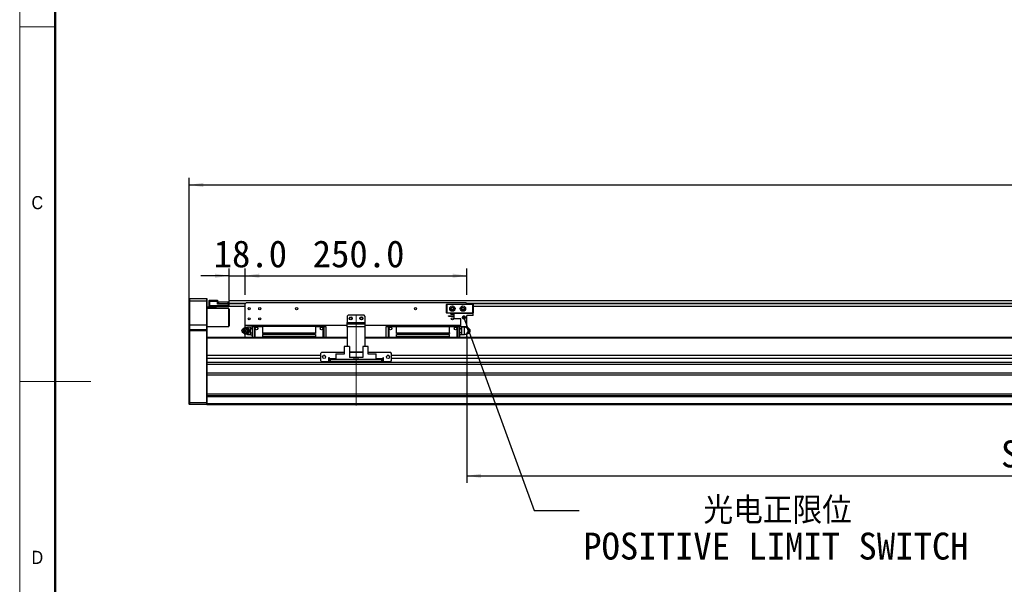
# Model space of a CAD drawing. Header units: millimetres. Extents: x 40 to 3320, y 40 to 2336.
# Tile 2 of 11: x 40 to 1150, y 959 to 1596. Entities that reach past the tile are written whole.
import ezdxf

# ---------------------------------------------------------------- set-up
doc = ezdxf.new("R2010")
doc.units = ezdxf.units.MM
doc.header["$LTSCALE"] = 8
doc.linetypes.add('CENTERX2', pattern=[20.32, 12.7, -2.54, 2.54, -2.54])
doc.layers.add('DIMNS', color=7, linetype='Continuous')
doc.styles.add('SLDTEXTSTYLE0', font='Gothic.ttf', dxfattribs={"width": 0.913})
doc.styles.add('SLDTEXTSTYLE7', font='txt')
doc.styles.add('SLDTEXTSTYLE8', font='txt', dxfattribs={"bigfont": 'bigfont'})
doc.dimstyles.new('SLDDIMSTYLE0', dxfattribs={"dimtxt": 30.4, "dimasz": 16, "dimexe": 0, "dimexo": 0.0625, "dimgap": 7.6, "dimtad": 2, "dimdec": 1, "dimrnd": 1e-09, "dimzin": 4, "dimdsep": 46, "dimtxsty": 'SLDTEXTSTYLE7', "dimsah": 1, "dimcen": 0.09, "dimadec": 0, "dimazin": 1, "dimtfac": 1, "dimtdec": 1, "dimtmove": 0, "dimatfit": 0, "dimfxl": 0, "dimfrac": 2, "dimtolj": 1, "dimtzin": 12, "dimarcsym": 0})
doc.dimstyles.new('SLDDIMSTYLE1', dxfattribs={"dimtxt": 30.4, "dimasz": 16, "dimexe": 0, "dimexo": 0.0625, "dimgap": 7.6, "dimtad": 2, "dimdec": 1, "dimrnd": 1e-09, "dimzin": 4, "dimdsep": 46, "dimtxsty": 'SLDTEXTSTYLE7', "dimsah": 1, "dimcen": 0.09, "dimadec": 0, "dimazin": 1, "dimtfac": 1, "dimtdec": 1, "dimtofl": 0, "dimtmove": 0, "dimatfit": 3, "dimfxl": 0, "dimfrac": 2, "dimtolj": 1, "dimtzin": 12, "dimarcsym": 0})
doc.dimstyles.new('SLDDIMSTYLE4', dxfattribs={"dimtxt": 0.18, "dimasz": 4.8, "dimexe": 0, "dimexo": 0.0625, "dimgap": 0, "dimtad": 0, "dimtih": 1, "dimtoh": 1, "dimdec": 0, "dimrnd": 1e-09, "dimzin": 0, "dimdsep": 46, "dimtxsty": 'Standard', "dimblk1": 'DOT', "dimblk2": 'DOT', "dimsah": 1, "dimcen": 0.09, "dimadec": 0, "dimazin": 0, "dimtfac": 4.8, "dimtdec": 0, "dimtofl": 0, "dimtmove": 0, "dimatfit": 3, "dimldrblk": 'DOT', "dimfxl": 0, "dimfrac": 2, "dimtolj": 1, "dimtzin": 0, "dimarcsym": 0})

# ---------------------------------------------------------------- blocks, each defined once
blk = doc.blocks.new('_D_8')
at = {"layer": 'DIMNS'}
for p, q in [((231, 1255.4), (231, 1417.7)), ((231, 1409.7), (2347, 1409.7)), ((2347, 1255.4), (2347, 1417.7))]:
    blk.add_line(p, q, dxfattribs=at)
for points in [[(231, 1409.7), (247, 1407.3), (247, 1412.1)], [(2347, 1409.7), (2331, 1412.1), (2331, 1407.3)]]:
    blk.add_solid(points, dxfattribs=at)
at = {"layer": 'DIMNS', "insert": (1210.1, 1449.6), "char_height": 30.4, "attachment_point": 1, "style": 'SLDTEXTSTYLE7'}
blk.add_mtext('2116.0', dxfattribs=at)
blk = doc.blocks.new('_D_10')
at = {"layer": 'DIMNS'}
for p, q in [((294, 1285.9), (294, 1315.3)), ((544, 1285.9), (544, 1315.3)), ((294, 1307.3), (544, 1307.3))]:
    blk.add_line(p, q, dxfattribs=at)
for points in [[(294, 1307.3), (310, 1304.9), (310, 1309.7)], [(544, 1307.3), (528, 1309.7), (528, 1304.9)]]:
    blk.add_solid(points, dxfattribs=at)
at = {"layer": 'DIMNS', "insert": (370.2, 1347.2), "char_height": 30.4, "attachment_point": 1, "style": 'SLDTEXTSTYLE7'}
blk.add_mtext('250.0', dxfattribs=at)
blk = doc.blocks.new('_D_11')
at = {"layer": 'DIMNS'}
for p, q in [((276, 1279.9), (276, 1315.3)), ((294, 1285.9), (294, 1315.3)), ((276, 1307.3), (244, 1307.3)), ((276, 1307.3), (294, 1307.3)), ((294, 1307.3), (333.5, 1307.3))]:
    blk.add_line(p, q, dxfattribs=at)
for points in [[(276, 1307.3), (260, 1309.7), (260, 1304.9)], [(294, 1307.3), (310, 1304.9), (310, 1309.7)]]:
    blk.add_solid(points, dxfattribs=at)
at = {"layer": 'DIMNS', "insert": (258.6, 1347.2), "char_height": 30.4, "attachment_point": 1, "style": 'SLDTEXTSTYLE7'}
blk.add_mtext('18.0', dxfattribs=at)
blk = doc.blocks.new('_D_12')
at = {"layer": 'DIMNS'}
for p, q in [((544, 1239.6), (544, 1073.7)), ((2004, 1236.1), (2004, 1073.7)), ((544, 1081.7), (2004, 1081.7))]:
    blk.add_line(p, q, dxfattribs=at)
for points in [[(544, 1081.7), (560, 1079.3), (560, 1084.1)], [(2004, 1081.7), (1988, 1084.1), (1988, 1079.3)]]:
    blk.add_solid(points, dxfattribs=at)
at = {"layer": 'DIMNS', "char_height": 30.4, "attachment_point": 1, "style": 'SLDTEXTSTYLE7'}
for s, insert in [('Stroke T=', (1145.8, 1121.6)), ('1460.0', (1321.4, 1121.6))]:
    blk.add_mtext(s, dxfattribs=dict(at, insert=insert))
blk = doc.blocks.new('SW_NOTE_5')
at = {"layer": 'DIMNS', "color": 0, "char_height": 30.4, "attachment_point": 1}
for s, insert, style in [('     光电正限位', (4.5, 15.4), 'SLDTEXTSTYLE8'), ('POSITIVE LIMIT SWITCH', (4.5, -24.8), 'SLDTEXTSTYLE7')]:
    blk.add_mtext(s, dxfattribs=dict(at, insert=insert, style=style))
blk = doc.blocks.new('_DOT')
at = {"color": 0, "linetype": 'ByBlock', "lineweight": -2}
blk.add_line((-0.5, 0), (-1, 0), dxfattribs=at)
at = {"color": 0, "linetype": 'ByBlock', "const_width": 0.5}
blk.add_lwpolyline([(-0.25, 0, 1), (0.25, 0, 1)], format="xyb", close=True, dxfattribs=at)

msp = doc.modelspace()

# ---------------------------------------------------------------- linework, layer by layer
at = {"color": 7, "linetype": 'Continuous', "lineweight": 18}
for p, q in [((40, 2336), (40, 40)), ((80, 2296), (80, 80)), ((40, 1588), (80, 1588)), ((40, 1188), (120, 1188))]:
    msp.add_line(p, q, dxfattribs=at)
at = {"color": 7, "linetype": 'Continuous', "lineweight": 50}
msp.add_line((80, 2296), (80, 80), dxfattribs=at)
at = {"color": 7, "linetype": 'Continuous', "lineweight": 25}
for p, q in [((231.3449971, 1281.7442093), (231.0449473, 1281.4442117)), ((231.0449473, 1278.7442107), (231.0449473, 1281.4442117)), ((231.3449971, 1278.7442107), (231.0449473, 1278.7442107)), ((231.0449473, 1251.7442119), (231.0449473, 1278.7442107)), ((231.3449971, 1281.7442093), (231.3449971, 1278.7442107)), ((231.3449971, 1281.7442093), (250.7449977, 1281.7442093)), ((231.3449971, 1278.7442107), (231.3449971, 1251.7442119)), ((250.7449977, 1278.7442107), (231.3449971, 1278.7442107)), ((250.7449977, 1278.7442107), (250.7449977, 1281.7442093)), ((250.7449977, 1281.7442093), (251.0449879, 1281.4442117)), ((250.7449977, 1251.7442119), (250.7449977, 1278.7442107)), ((250.7449977, 1278.7442107), (251.0449879, 1278.7442107)), ((251.0449879, 1281.4442117), (251.0449879, 1278.7442107)), ((251.0449879, 1278.7442107), (251.0449879, 1251.7442119)), ((253.5449855, 1279.4442151), (253.8449757, 1279.7442127)), ((253.5449855, 1278.2442097), (253.5449855, 1279.4442151)), ((253.5449855, 1278.2442097), (253.8449757, 1278.2442097)), ((253.5449855, 1273.7442155), (253.5449855, 1278.2442097)), ((253.8449757, 1279.7442127), (253.8449757, 1278.2442097)), ((253.8449757, 1279.7442127), (263.0449526, 1279.7442127)), ((263.0449526, 1278.2442097), (253.8449757, 1278.2442097)), ((253.8449757, 1278.2442097), (253.8449757, 1273.7442155)), ((263.0449526, 1279.7442127), (263.0449526, 1278.2442097)), ((263.0449526, 1275.4442144), (263.0449526, 1278.2442097)), ((263.544976, 1275.9442155), (263.544976, 1277.9442121)), ((263.544976, 1277.9442121), (264.0449993, 1277.9442121)), ((264.0449993, 1277.9442121), (264.0449993, 1275.9442155)), ((264.0449993, 1277.9442121), (275.0449769, 1277.9442121)), ((275.0449769, 1275.9442155), (275.0449769, 1277.9442121)), ((275.0449769, 1277.9442121), (275.5450003, 1277.9442121)), ((2301.5450232, 1279.0942092), (275.5450003, 1279.0942092)), ((275.5450003, 1279.0942092), (275.5450003, 1277.9442121)), ((275.5450003, 1277.9442121), (275.5450003, 1277.7525235)), ((275.5450003, 1277.7525235), (275.5450003, 1276.0942105)), ((275.5450003, 1276.0942105), (275.5450003, 1275.5942095)), ((295.0449876, 1276.7442141), (294.0449707, 1275.7442121)), ((543.0449687, 1276.7442141), (295.0449876, 1276.7442141)), ((544.0449707, 1275.7442121), (543.0449687, 1276.7442141)), ((251.0449879, 1272.2442124), (253.8449757, 1272.2442124)), ((261.0449783, 1271.2442104), (251.0449879, 1271.2442104)), ((275.5450003, 1270.2442158), (251.0449879, 1270.2442158)), ((253.5449855, 1272.5442101), (253.5449855, 1273.7442155)), ((253.8449757, 1273.7442155), (253.5449855, 1273.7442155)), ((253.8449757, 1272.2442124), (253.5449855, 1272.5442101)), ((253.8449757, 1273.7442155), (275.2449505, 1273.7442155)), ((253.8449757, 1273.7442155), (253.8449757, 1272.2442124)), ((275.2449505, 1272.2442124), (253.8449757, 1272.2442124)), ((261.0449783, 1272.2442124), (261.0449783, 1271.2442104)), ((261.0449783, 1271.2442104), (261.0449783, 1270.2442158)), ((263.0449526, 1275.7442121), (275.2449505, 1275.7442121)), ((275.2449505, 1275.4442144), (263.0449526, 1275.4442144)), ((263.544976, 1275.7442121), (263.544976, 1275.9442155)), ((264.0449993, 1275.9442155), (263.544976, 1275.9442155)), ((264.0449993, 1275.9442155), (275.0449769, 1275.9442155)), ((275.5450003, 1275.9442155), (275.0449769, 1275.9442155)), ((275.2449505, 1275.7442121), (275.5450003, 1275.7442121)), ((275.2449505, 1275.7442121), (275.2449505, 1275.4442144)), ((275.2449505, 1275.7442121), (275.5450003, 1275.4442144)), ((275.2449505, 1273.7442155), (275.2449505, 1275.4442144)), ((275.2449505, 1275.4442144), (275.5450003, 1275.4442144)), ((275.2449505, 1272.2442124), (275.2449505, 1273.7442155)), ((275.2449505, 1273.7442155), (275.5450003, 1273.7442155)), ((275.2449505, 1272.2442124), (275.5450003, 1272.5442101)), ((275.5450003, 1275.5942095), (275.5450003, 1275.4442144)), ((275.5450003, 1275.4442144), (275.5450003, 1273.7442155)), ((275.5450003, 1273.7442155), (275.5450003, 1272.5442101)), ((294.0449707, 1272.5942109), (275.5450003, 1272.5942109)), ((276.044964, 1269.7442148), (275.5450003, 1270.2442158)), ((275.5450003, 1250.2442126), (275.5450003, 1270.2442158)), ((276.044964, 1269.7442148), (276.044964, 1250.7442136)), ((294.0449707, 1251.2442109), (294.0449707, 1275.7442121)), ((521.0449688, 1274.9442134), (521.3449888, 1275.2442111)), ((521.3449888, 1274.8199452), (521.0449688, 1274.9442134)), ((521.0449688, 1265.5442108), (521.0449688, 1274.9442134)), ((521.3449888, 1265.668479), (521.0449688, 1265.5442108)), ((521.3449888, 1265.2442131), (521.0449688, 1265.5442108)), ((521.3449888, 1275.2442111), (521.4692347, 1274.9442134)), ((521.3449888, 1275.2442111), (550.7449798, 1275.2442111)), ((521.4692347, 1274.9442134), (521.3449888, 1274.8199452)), ((521.3449888, 1274.8199452), (521.3449888, 1265.668479)), ((521.3449888, 1265.668479), (521.4692347, 1265.5442108)), ((521.4692347, 1265.5442108), (521.3449888, 1265.2442131)), ((529.5449786, 1265.2442131), (521.3449888, 1265.2442131)), ((550.6207041, 1274.9442134), (521.4692347, 1274.9442134)), ((521.4692347, 1265.5442108), (550.6207041, 1265.5442108)), ((529.5449786, 1259.0442125), (529.5449786, 1265.2442131)), ((529.5449786, 1265.2442131), (551.04497, 1265.2442131)), ((544.0449707, 1275.2442111), (544.0449707, 1275.7442121)), ((550.7449798, 1275.2442111), (550.6207041, 1274.9442134)), ((550.7449798, 1274.8199452), (550.6207041, 1274.9442134)), ((550.6207041, 1265.5442108), (550.7449798, 1265.668479)), ((550.6207041, 1265.5442108), (550.7449798, 1265.2442131)), ((550.7449798, 1275.2442111), (551.04497, 1274.9442134)), ((551.04497, 1274.9442134), (550.7449798, 1274.8199452)), ((550.7449798, 1265.668479), (550.7449798, 1274.8199452)), ((551.04497, 1265.5442108), (550.7449798, 1265.668479)), ((551.04497, 1265.5442108), (550.7449798, 1265.2442131)), ((551.04497, 1274.9442134), (551.04497, 1265.5442108)), ((2032.045006, 1272.5942109), (551.04497, 1272.5942109)), ((551.04497, 1262.6442138), (551.04497, 1265.2442131)), ((410.0449674, 1262.7442155), (409.0449802, 1261.7442135)), ((409.0449802, 1261.7442135), (409.0449802, 1254.7442105)), ((409.0449802, 1254.7442105), (429.0449612, 1254.7442105)), ((409.0449802, 1253.2442112), (409.0449802, 1254.7442105)), ((428.044974, 1262.7442155), (410.0449674, 1262.7442155)), ((429.0449612, 1261.7442135), (428.044974, 1262.7442155)), ((429.0449612, 1261.7442135), (429.0449612, 1254.7442105)), ((429.0449612, 1254.7442105), (429.0449612, 1253.2442112)), ((523.344963, 1261.6942127), (523.344963, 1261.9942103)), ((523.344963, 1261.9942103), (529.5449786, 1261.9942103)), ((523.344963, 1261.6942127), (529.5449786, 1261.6942127)), ((525.7449739, 1264.6442104), (529.5449786, 1264.6442104)), ((525.7449739, 1263.9442135), (525.7449739, 1264.6442104)), ((525.7449739, 1263.9442135), (529.5449786, 1263.9442135)), ((529.5449786, 1259.0442125), (537.0949797, 1259.0442125)), ((537.0949797, 1249.7442115), (537.0949797, 1259.0442125)), ((544.0449707, 1249.7442115), (544.0449707, 1262.6442138)), ((551.04497, 1262.6442138), (544.0449707, 1262.6442138)), ((231.3449971, 1251.7442119), (231.0449473, 1251.7442119)), ((231.0449473, 1246.4442116), (231.0449473, 1251.7442119)), ((231.3449971, 1246.7442129), (231.0449473, 1246.4442116)), ((231.0449473, 1245.2442136), (231.0449473, 1246.4442116)), ((231.0449473, 1164.368476), (231.0449473, 1245.2442136)), ((231.3449971, 1245.2442136), (231.0449473, 1245.2442136)), ((231.3449971, 1251.7442119), (231.3449971, 1246.7442129)), ((250.7449977, 1251.7442119), (231.3449971, 1251.7442119)), ((231.3449971, 1246.7442129), (231.3449971, 1245.2442136)), ((231.3449971, 1246.7442129), (250.7449977, 1246.7442129)), ((250.7449977, 1245.2442136), (231.3449971, 1245.2442136)), ((231.3449971, 1245.2442136), (231.3449971, 1164.2442115)), ((250.7449977, 1246.7442129), (250.7449977, 1251.7442119)), ((251.0449879, 1251.7442119), (250.7449977, 1251.7442119)), ((250.7449977, 1245.2442136), (250.7449977, 1246.7442129)), ((251.0449879, 1246.4442116), (250.7449977, 1246.7442129)), ((250.7449977, 1164.2442115), (250.7449977, 1245.2442136)), ((251.0449879, 1245.2442136), (250.7449977, 1245.2442136)), ((251.0449879, 1251.7442119), (251.0449879, 1246.4442116)), ((251.0449879, 1250.2442126), (275.5450003, 1250.2442126)), ((251.0449879, 1246.4442116), (251.0449879, 1245.2442136)), ((251.0449879, 1245.2442136), (251.0449879, 1237.4583569)), ((275.5450003, 1250.2442126), (276.044964, 1250.7442136)), ((291.2417941, 1247.2055752), (290.8850007, 1246.6848765)), ((290.8850007, 1243.8035507), (291.2417941, 1243.2828483)), ((293.1517951, 1248.7442132), (292.893707, 1248.376311)), ((409.0449802, 1251.2442109), (294.0449707, 1251.2442109)), ((294.0449707, 1248.7442132), (294.0449707, 1251.2442109)), ((300.0449829, 1249.2442105), (296.7449717, 1249.2442105)), ((296.8754165, 1248.7442132), (297.330945, 1248.7442132)), ((299.2162399, 1245.2442136), (298.7368099, 1245.2442136)), ((300.5437843, 1249.8630148), (300.0449829, 1249.3642133)), ((300.0449829, 1249.2018726), (300.5437843, 1249.8630148)), ((300.0449829, 1249.3642133), (300.0449829, 1249.2018726)), ((300.0449829, 1248.7083126), (300.0449829, 1249.2018726)), ((300.0449829, 1248.2147564), (300.0449829, 1248.7083126)), ((300.5437843, 1247.5536142), (300.0449829, 1248.2147564)), ((300.0449829, 1246.2313298), (300.0449829, 1248.2147564)), ((300.0449829, 1246.2313298), (300.5437843, 1247.5536142)), ((300.0449829, 1245.2442136), (300.0449829, 1246.2313298)), ((300.0449829, 1244.2570936), (300.0449829, 1245.2442136)), ((300.5437843, 1242.9348093), (300.0449829, 1244.2570936)), ((300.0449829, 1242.2736708), (300.0449829, 1244.2570936)), ((300.0449829, 1242.2736708), (300.5437843, 1242.9348093)), ((300.5437843, 1249.8630148), (302.0449869, 1249.8630148)), ((302.0449869, 1247.5536142), (300.5437843, 1247.5536142)), ((300.5437843, 1242.9348093), (302.0449869, 1242.9348093)), ((302.0449869, 1250.8442115), (304.5449845, 1250.8442115)), ((302.0449869, 1250.8442115), (302.0449869, 1249.8442132)), ((304.5449845, 1249.8442132), (302.0449869, 1249.8442132)), ((302.0449869, 1249.8442132), (302.0449869, 1237.7442133)), ((304.5449845, 1250.3442105), (304.5449845, 1250.8442115)), ((305.0449781, 1250.8442115), (304.5449845, 1250.3442105)), ((304.5449845, 1249.8442132), (304.5449845, 1250.3442105)), ((304.5449845, 1250.3442105), (305.0449781, 1249.8442132)), ((304.5449845, 1237.7442133), (304.5449845, 1249.8442132)), ((313.6449747, 1250.8442115), (305.0449781, 1250.8442115)), ((305.0449781, 1249.8442132), (305.0449781, 1237.7442133)), ((313.6449747, 1249.8442132), (305.0449781, 1249.8442132)), ((313.6449747, 1251.2442109), (313.6449747, 1249.9342125)), ((313.6449747, 1249.9342125), (313.6449747, 1242.8442139)), ((373.4449737, 1249.9342125), (313.6449747, 1249.9342125)), ((313.6449747, 1242.8442139), (373.4449737, 1242.8442139)), ((313.6449747, 1242.8442139), (313.6449747, 1242.3442129)), ((373.4449737, 1251.2442109), (373.4449737, 1249.9342125)), ((382.0449702, 1250.8442115), (373.4449737, 1250.8442115)), ((373.4449737, 1249.9342125), (373.4449737, 1242.8442139)), ((382.0449702, 1249.8442132), (373.4449737, 1249.8442132)), ((373.4449737, 1242.8442139), (373.4449737, 1242.3442129)), ((382.5449638, 1250.3442105), (382.0449702, 1250.8442115)), ((382.0449702, 1249.8442132), (382.5449638, 1250.3442105)), ((382.0449702, 1237.7442133), (382.0449702, 1249.8442132)), ((382.5449638, 1250.8442115), (382.5449638, 1250.3442105)), ((382.5449638, 1250.8442115), (385.0449614, 1250.8442115)), ((382.5449638, 1250.3442105), (382.5449638, 1249.8442132)), ((382.5449638, 1249.8442132), (382.5449638, 1237.7442133)), ((385.0449614, 1249.8442132), (382.5449638, 1249.8442132)), ((385.0449614, 1249.8442132), (385.0449614, 1250.8442115)), ((385.0449614, 1249.8442132), (385.0449614, 1237.7442133)), ((409.0449802, 1253.2442112), (429.0449612, 1253.2442112)), ((409.0449802, 1249.7442115), (409.0449802, 1253.2442112)), ((429.0449612, 1249.7442115), (409.0449802, 1249.7442115)), ((409.0449802, 1249.7442115), (409.0449802, 1227.6442137)), ((429.0449612, 1253.2442112), (429.0449612, 1249.7442115)), ((537.0949797, 1251.2442109), (429.0449612, 1251.2442109)), ((429.0449612, 1249.7442115), (429.0449612, 1227.6442137)), ((453.04498, 1250.8442115), (455.5449776, 1250.8442115)), ((453.04498, 1250.8442115), (453.04498, 1249.8442132)), ((455.5449776, 1249.8442132), (453.04498, 1249.8442132)), ((453.04498, 1237.7442133), (453.04498, 1249.8442132)), ((455.5449776, 1250.3442105), (455.5449776, 1250.8442115)), ((456.0449712, 1250.8442115), (455.5449776, 1250.3442105)), ((455.5449776, 1249.8442132), (455.5449776, 1250.3442105)), ((455.5449776, 1250.3442105), (456.0449712, 1249.8442132)), ((455.5449776, 1237.7442133), (455.5449776, 1249.8442132)), ((464.6449677, 1250.8442115), (456.0449712, 1250.8442115)), ((456.0449712, 1249.8442132), (456.0449712, 1237.7442133)), ((464.6449677, 1249.8442132), (456.0449712, 1249.8442132)), ((464.6449677, 1249.9342125), (464.6449677, 1251.2442109)), ((464.6449677, 1249.9342125), (524.4449667, 1249.9342125)), ((464.6449677, 1242.8442139), (464.6449677, 1249.9342125)), ((464.6449677, 1242.8442139), (524.4449667, 1242.8442139)), ((464.6449677, 1242.3442129), (464.6449677, 1242.8442139)), ((524.4449667, 1249.9342125), (524.4449667, 1251.2442109)), ((533.0449633, 1250.8442115), (524.4449667, 1250.8442115)), ((524.4449667, 1242.8442139), (524.4449667, 1249.9342125)), ((533.0449633, 1249.8442132), (524.4449667, 1249.8442132)), ((524.4449667, 1242.8442139), (524.4449667, 1242.3442129)), ((533.5449867, 1250.3442105), (533.0449633, 1250.8442115)), ((533.0449633, 1249.8442132), (533.5449867, 1250.3442105)), ((533.0449633, 1237.7442133), (533.0449633, 1249.8442132)), ((533.5449867, 1250.8442115), (533.5449867, 1250.3442105)), ((533.5449867, 1250.8442115), (536.0449843, 1250.8442115)), ((533.5449867, 1250.3442105), (533.5449867, 1249.8442132)), ((536.0449843, 1249.8442132), (533.5449867, 1249.8442132)), ((533.5449867, 1249.8442132), (533.5449867, 1237.7442133)), ((536.0449843, 1249.8442132), (536.0449843, 1250.8442115)), ((537.0949797, 1249.8630148), (536.0449843, 1249.8630148)), ((536.0449843, 1237.7442133), (536.0449843, 1249.8442132)), ((537.5461869, 1247.5536142), (536.0449843, 1247.5536142)), ((537.5461869, 1242.9348093), (536.0449843, 1242.9348093)), ((544.0449707, 1249.7442115), (537.0949797, 1249.7442115)), ((537.5461869, 1249.8630148), (538.0449883, 1249.2018726)), ((538.0449883, 1248.2147564), (537.5461869, 1247.5536142)), ((537.5461869, 1247.5536142), (538.0449883, 1246.2313298)), ((538.0449883, 1244.2570936), (537.5461869, 1242.9348093)), ((537.5461869, 1242.9348093), (538.0449883, 1242.2736708)), ((538.0449883, 1249.3642133), (537.6649789, 1249.7442115)), ((538.0449883, 1249.2018726), (538.0449883, 1249.3642133)), ((541.3449697, 1249.2442105), (538.0449883, 1249.2442105)), ((538.0449883, 1249.2018726), (538.0449883, 1248.7083126)), ((538.0449883, 1248.7083126), (538.0449883, 1248.2147564)), ((538.0449883, 1248.2147564), (538.0449883, 1246.2313298)), ((538.0449883, 1246.2313298), (538.0449883, 1245.2442136)), ((538.0449883, 1245.2442136), (538.0449883, 1244.2570936)), ((538.0449883, 1244.2570936), (538.0449883, 1242.2736708)), ((544.5293031, 1248.7442132), (543.1480996, 1248.7442132)), ((544.0449707, 1248.7442132), (544.0449707, 1249.7442115)), ((544.9381463, 1248.7442132), (544.5293031, 1248.7442132)), ((546.8003295, 1245.2442136), (546.4143298, 1245.2442136)), ((547.2049557, 1246.6848765), (546.8481473, 1247.2055752)), ((546.8481473, 1243.2828483), (547.2049557, 1243.8035507)), ((409.0449802, 1237.7442133), (251.0449879, 1237.7442133)), ((251.0449879, 1237.4583569), (251.0449879, 1236.7442113)), ((251.0449879, 1236.7442113), (251.0449879, 1217.2442127)), ((294.0449707, 1237.7442133), (294.0449707, 1241.744214)), ((296.7449717, 1241.2442129), (300.0449829, 1241.2442129)), ((296.8754165, 1241.744214), (297.330945, 1241.744214)), ((300.0449829, 1241.7801109), (300.0449829, 1242.2736708)), ((300.0449829, 1241.2865509), (300.0449829, 1241.7801109)), ((300.5437843, 1240.6254087), (300.0449829, 1241.2865509)), ((300.0449829, 1241.1242139), (300.0449829, 1241.2865509)), ((300.0449829, 1241.1242139), (300.5437843, 1240.6254087)), ((300.5437843, 1240.6254087), (302.0449869, 1240.6254087)), ((373.4449737, 1242.3442129), (313.6449747, 1242.3442129)), ((313.6449747, 1241.1442112), (373.4449737, 1241.1442112)), ((313.6449747, 1241.1442112), (313.6449747, 1238.3142125)), ((373.4449737, 1238.3142125), (313.6449747, 1238.3142125)), ((313.6449747, 1238.3142125), (313.6449747, 1237.7442133)), ((373.4449737, 1241.1442112), (373.4449737, 1238.3142125)), ((373.4449737, 1238.3142125), (373.4449737, 1237.7442133)), ((2149.0449898, 1237.7442133), (429.0449612, 1237.7442133)), ((524.4449667, 1242.3442129), (464.6449677, 1242.3442129)), ((464.6449677, 1238.3142125), (464.6449677, 1241.1442112)), ((464.6449677, 1241.1442112), (524.4449667, 1241.1442112)), ((524.4449667, 1238.3142125), (464.6449677, 1238.3142125)), ((464.6449677, 1237.7442133), (464.6449677, 1238.3142125)), ((524.4449667, 1238.3142125), (524.4449667, 1241.1442112)), ((524.4449667, 1237.7442133), (524.4449667, 1238.3142125)), ((537.5461869, 1240.6254087), (536.0449843, 1240.6254087)), ((538.0449883, 1241.2865509), (537.5461869, 1240.6254087)), ((537.5461869, 1240.6254087), (538.0449883, 1241.1242139)), ((538.0449883, 1242.2736708), (538.0449883, 1241.7801109)), ((538.0449883, 1241.7801109), (538.0449883, 1241.2865509)), ((538.0449883, 1241.2865509), (538.0449883, 1241.1242139)), ((538.0449883, 1241.2442129), (541.3449697, 1241.2442129)), ((544.0449707, 1237.7442133), (544.0449707, 1241.744214)), ((544.9381463, 1241.744214), (544.5293031, 1241.744214)), ((380.0449662, 1220.7442124), (379.044979, 1219.7442122)), ((405.5449657, 1220.7442124), (380.0449662, 1220.7442124)), ((405.5449657, 1227.6442137), (405.5449657, 1218.744212)), ((411.5449779, 1227.6442137), (405.5449657, 1227.6442137)), ((411.5449779, 1227.6442137), (411.5449779, 1215.2442124)), ((426.5449636, 1221.2442115), (411.5449779, 1221.2442115)), ((426.5449636, 1220.7442124), (411.5449779, 1220.7442124)), ((426.5449636, 1227.6442137), (426.5449636, 1215.2442124)), ((432.5449757, 1227.6442137), (426.5449636, 1227.6442137)), ((432.5449757, 1218.744212), (432.5449757, 1227.6442137)), ((458.0449752, 1220.7442124), (432.5449757, 1220.7442124)), ((459.0449624, 1219.7442122), (458.0449752, 1220.7442124)), ((251.0449879, 1217.2442127), (251.0449879, 1213.8442129)), ((379.044979, 1217.2442127), (251.0449879, 1217.2442127)), ((379.044979, 1213.8442129), (251.0449879, 1213.8442129)), ((251.0449879, 1213.8442129), (251.0449879, 1209.5092342)), ((2327.0449631, 1209.5092342), (251.0449879, 1209.5092342)), ((251.0449879, 1209.5092342), (251.0449879, 1208.2015641)), ((379.044979, 1219.7442122), (379.044979, 1211.7442128)), ((379.044979, 1211.7442128), (380.0449662, 1210.7442126)), ((380.0449662, 1210.7442126), (388.0449824, 1210.7442126)), ((383.8449709, 1217.2442127), (382.2449736, 1217.2442127)), ((389.0449695, 1214.7442114), (388.0449824, 1214.7442114)), ((388.0449824, 1214.7442114), (388.0449824, 1210.7442126)), ((389.0449695, 1213.8442129), (388.0449824, 1213.8442129)), ((389.0449695, 1213.7442131), (389.0449695, 1214.7442114)), ((389.0449695, 1213.7442131), (389.0449695, 1212.7442129)), ((389.0449695, 1210.7442126), (389.0449695, 1212.7442129)), ((389.0449695, 1212.7442129), (390.0449864, 1212.7442129)), ((390.0449864, 1210.7442126), (389.0449695, 1210.7442126)), ((390.0449864, 1212.7442129), (390.0449864, 1210.7442126)), ((448.0449848, 1212.7442129), (390.0449864, 1212.7442129)), ((448.0449848, 1210.7442126), (390.0449864, 1210.7442126)), ((396.3449888, 1219.2442131), (404.1449718, 1219.2442131)), ((396.3449888, 1219.2442131), (396.3449888, 1218.744212)), ((396.3449888, 1218.744212), (396.3449888, 1212.7442129)), ((405.5449657, 1218.744212), (396.3449888, 1218.744212)), ((404.6449654, 1218.744212), (404.1449718, 1219.2442131)), ((417.0449667, 1215.2442124), (411.5449779, 1215.2442124)), ((417.0449667, 1212.7442129), (417.0449667, 1215.2442124)), ((419.0449707, 1215.2442124), (417.0449667, 1215.2442124)), ((419.0449707, 1212.7442129), (419.0449707, 1215.2442124)), ((421.0449748, 1215.2442124), (419.0449707, 1215.2442124)), ((421.0449748, 1215.2442124), (421.0449748, 1212.7442129)), ((426.5449636, 1215.2442124), (421.0449748, 1215.2442124)), ((441.7449824, 1218.744212), (432.5449757, 1218.744212)), ((433.9449696, 1219.2442131), (433.444976, 1218.744212)), ((433.9449696, 1219.2442131), (441.7449824, 1219.2442131)), ((441.7449824, 1218.744212), (441.7449824, 1219.2442131)), ((441.7449824, 1212.7442129), (441.7449824, 1218.744212)), ((448.0449848, 1210.7442126), (448.0449848, 1212.7442129)), ((448.0449848, 1212.7442129), (449.0449719, 1212.7442129)), ((449.0449719, 1210.7442126), (448.0449848, 1210.7442126)), ((450.0449888, 1214.7442114), (449.0449719, 1214.7442114)), ((449.0449719, 1214.7442114), (449.0449719, 1213.7442131)), ((450.0449888, 1213.8442129), (449.0449719, 1213.8442129)), ((449.0449719, 1212.7442129), (449.0449719, 1213.7442131)), ((449.0449719, 1212.7442129), (449.0449719, 1210.7442126)), ((450.0449888, 1210.7442126), (450.0449888, 1214.7442114)), ((450.0449888, 1210.7442126), (458.0449752, 1210.7442126)), ((455.8449678, 1217.2442127), (454.2449705, 1217.2442127)), ((458.0449752, 1210.7442126), (459.0449624, 1211.7442128)), ((459.0449624, 1211.7442128), (459.0449624, 1219.7442122)), ((2119.0450184, 1217.2442127), (459.0449624, 1217.2442127)), ((2119.0450184, 1213.8442129), (459.0449624, 1213.8442129)), ((251.0449879, 1208.2015641), (251.0449879, 1171.044213)), ((2327.0449631, 1207.0517775), (251.0449879, 1207.0517775)), ((2327.0449631, 1197.6399671), (251.0449879, 1197.6399671)), ((2327.0449631, 1195.1825111), (251.0449879, 1195.1825111)), ((2327.0449631, 1173.7442121), (251.0449879, 1173.7442121)), ((2327.0449631, 1171.7442118), (251.0449879, 1171.7442118)), ((251.0449879, 1171.044213), (251.0449879, 1170.7442116)), ((2327.0449631, 1170.7442116), (251.0449879, 1170.7442116)), ((251.0449879, 1170.7442116), (251.0449879, 1162.7442122)), ((231.0449473, 1164.368476), (231.3449971, 1164.2442115)), ((231.0449473, 1162.5442125), (231.0449473, 1164.368476)), ((231.0449473, 1162.5442125), (231.3449971, 1162.244213)), ((231.3449971, 1164.2442115), (231.3449971, 1162.244213)), ((231.3449971, 1164.2442115), (250.7449977, 1164.2442115)), ((250.7449977, 1162.244213), (231.3449971, 1162.244213)), ((251.0449879, 1164.368476), (250.7449977, 1164.2442115)), ((250.7449977, 1162.244213), (250.7449977, 1164.2442115)), ((251.0449879, 1162.5442125), (250.7449977, 1162.244213)), ((2327.0449631, 1162.7442122), (251.0449879, 1162.7442122)), ((251.0449879, 1162.7442122), (251.0449879, 1161.744212)), ((2327.0449631, 1161.744212), (251.0449879, 1161.744212))]:
    msp.add_line(p, q, dxfattribs=at)
at = {"color": 8, "linetype": 'Continuous', "lineweight": 25}
for p, q in [((294.3949692, 1276.0942105), (275.5450003, 1276.0942105)), ((2034.3949787, 1276.0942105), (543.6949722, 1276.0942105)), ((294.0449707, 1275.5942095), (275.5450003, 1275.5942095)), ((2034.0449802, 1275.5942095), (544.0449707, 1275.5942095)), ((296.7449717, 1249.2442105), (296.7449717, 1248.7778303)), ((541.3449697, 1241.2442129), (541.3449697, 1249.2442105)), ((409.0449802, 1236.7442113), (251.0449879, 1236.7442113)), ((296.7449717, 1241.6794647), (296.7449717, 1241.2442129)), ((2149.0449898, 1236.7442113), (429.0449612, 1236.7442113)), ((396.3449888, 1213.7442131), (389.0449695, 1213.7442131)), ((449.0449719, 1213.7442131), (441.7449824, 1213.7442131))]:
    msp.add_line(p, q, dxfattribs=at)
at = {"color": 7, "linetype": 'Continuous', "lineweight": 25, "flags": 128}
for points in [[(290.4449694, 1245.2442136), (290.6160347, 1246.1718072), (291.1032133, 1246.9581824), (291.8323271, 1247.4836197), (292.6923923, 1247.6681296), (293.5524277, 1247.4836197), (294.2815415, 1246.9581824), (294.7687201, 1246.1718072), (294.9397854, 1245.2442136), (294.7687201, 1244.31662), (294.2815415, 1243.5302411), (293.5524277, 1243.0048038), (292.6923923, 1242.8202939), (291.8323271, 1243.0048038), (291.1032133, 1243.5302411), (290.6160347, 1244.31662), (290.4449694, 1245.2442136)], [(291.2417941, 1247.2055752), (291.2878983, 1247.2711142), (292.028933, 1248.0068628), (292.9513149, 1248.4432321), (293.9550869, 1248.5329408), (294.9315004, 1248.2662659), (295.7747273, 1247.6721008), (296.3933639, 1246.814837), (296.7204146, 1245.7873758), (296.7204146, 1244.7010514), (296.3933639, 1243.6735865), (295.7747273, 1242.8163227), (294.9315004, 1242.2221612), (293.9550869, 1241.9554826), (292.9513149, 1242.0451913), (292.028933, 1242.4815644), (291.2878983, 1243.2173092), (291.2417941, 1243.2828483)], [(547.6449869, 1245.2442136), (547.4739216, 1246.1718072), (547.2049557, 1246.6848765)], [(547.2049557, 1243.8035507), (547.4739216, 1244.31662), (547.6449869, 1245.2442136)]]:
    msp.add_lwpolyline(points, dxfattribs=at)
at = {"color": 7, "linetype": 'Continuous', "lineweight": 25}
for centre, radius in [((298.5449755, 1270.2442122), 1.25), ((310.5449755, 1270.2442122), 1.25), ((352.0449755, 1270.2442122), 1.25), ((486.0449755, 1270.2442122), 1.25), ((527.5449755, 1270.2442122), 3), ((527.5449755, 1270.2442122), 1.7), ((527.5449755, 1270.2442122), 1.25), ((539.5449755, 1270.2442122), 3), ((539.5449755, 1270.2442122), 1.7), ((539.5449755, 1270.2442122), 1.25), ((298.5449755, 1258.7442122), 1.25), ((310.5449755, 1258.7442122), 1.25), ((413.0449755, 1259.2442122), 1.7), ((413.0449755, 1259.2442122), 1.25), ((425.0449755, 1259.2442122), 1.7), ((425.0449755, 1259.2442122), 1.25), ((527.5449755, 1258.7442122), 1.25), ((306.8449755, 1247.9442122), 1.5), ((380.2449755, 1247.9442122), 1.5), ((457.8449755, 1247.9442122), 1.5), ((531.2449755, 1247.9442122), 1.5), ((383.0449755, 1215.7442122), 1.7), ((455.0449755, 1215.7442122), 1.7)]:
    msp.add_circle(centre, radius, dxfattribs=at)
for centre, radius, start, end in [((293.7024299, 1245.2442122), 3.3, 0, 90.0000000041), ((293.7024299, 1245.2442122), 3.3, 269.9999999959, 0), ((296.7449755, 1245.2442122), 4, 90, 117.9917204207), ((541.3449755, 1245.2442122), 4, 0, 90), ((541.3449755, 1245.2442122), 4, 270, 0), ((541.997639, 1245.2442117), 3.5754082, 306.7202492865, 53.2797507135), ((544.1801171, 1245.3211135), 3.2680215, 358.6516464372, 71.7118899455), ((544.1767939, 1245.1683669), 3.2713191, 289.1090802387, 1.3285428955), ((296.7449755, 1245.2442122), 4, 242.6870994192, 270)]:
    msp.add_arc(centre, radius, start, end, dxfattribs=at)
at = {"color": 8, "linetype": 'Continuous', "lineweight": 25}
msp.add_arc((294.2429735, 1245.2442117), 3.043552, 293.9301841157, 66.0698158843, dxfattribs=at)
at = {"color": 7, "linetype": 'Continuous', "lineweight": 25}
for points, knots in [([(291.6565828, 1245.2442136), (291.6680315, 1245.3698345), (291.6909292, 1245.6210779), (291.8694938, 1245.9554394), (292.132422, 1246.20964), (292.4607484, 1246.3549794), (292.8145814, 1246.3750844), (293.1548007, 1246.2677248), (293.442816, 1246.0448657), (293.6462603, 1245.7320809), (293.7202072, 1245.4475283), (293.7342828, 1245.158505), (293.6885503, 1244.8671421), (293.5166756, 1244.5330403), (293.2519538, 1244.2787674), (292.9241107, 1244.1334547), (292.5701322, 1244.1133343), (292.2300135, 1244.2207068), (291.9417479, 1244.4435496), (291.739196, 1244.7563704), (291.662691, 1245.0408238), (291.6577595, 1245.2050329), (291.6565828, 1245.2442136)], [0, 0, 0, 0, 0.0536860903, 0.1073728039, 0.1610569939, 0.2147450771, 0.2684324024, 0.3221182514, 0.3758028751, 0.4294890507, 0.4831760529, 0.4999996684, 0.5536857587, 0.6073729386, 0.6610571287, 0.7147450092, 0.7684323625, 0.8221183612, 0.8758026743, 0.9294888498, 0.983175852, 1, 1, 1, 1]), ([(296.8754165, 1248.7442132), (296.396903, 1248.7442132), (295.595126, 1248.7442132), (294.4133875, 1248.7442132), (293.7006842, 1248.7442132), (293.2895972, 1248.7442132), (293.1517951, 1248.7442132)], [0, 0, 0, 0, 0.3345926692, 0.560629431, 0.8527169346, 1, 1, 1, 1]), ([(298.7368099, 1245.2442136), (298.4658584, 1245.6017426), (298.0156111, 1246.1958579), (297.4614613, 1247.1393417), (297.1193661, 1247.9604561), (296.9608931, 1248.4695955), (296.8754165, 1248.7442132)], [0, 0, 0, 0, 0.3229030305, 0.5365763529, 0.7500402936, 1, 1, 1, 1]), ([(296.8754165, 1241.744214), (296.9848215, 1242.0974703), (297.1673458, 1242.6868201), (297.6059929, 1243.6235749), (298.1396812, 1244.4550672), (298.5276426, 1244.9677846), (298.7368099, 1245.2442136)], [0, 0, 0, 0, 0.3204903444, 0.534685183, 0.7491279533, 1, 1, 1, 1]), ([(297.330945, 1248.7442132), (297.6962751, 1248.2365755), (298.313769, 1247.3785483), (298.9151704, 1246.1303082), (299.1236041, 1245.5168552), (299.2162399, 1245.2442136)], [0, 0, 0, 0, 0.4459490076, 0.7537588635, 1, 1, 1, 1]), ([(299.2162399, 1245.2442136), (299.0405267, 1244.7507817), (298.7398759, 1243.9065041), (298.0035769, 1242.6588782), (297.5426607, 1242.0321111), (297.330945, 1241.744214)], [0, 0, 0, 0, 0.4319449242, 0.7390714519, 1, 1, 1, 1]), ([(546.4143298, 1245.2442136), (546.050835, 1245.752941), (545.4288808, 1246.6233937), (544.830573, 1247.8684537), (544.619427, 1248.4822328), (544.5293031, 1248.7442132)], [0, 0, 0, 0, 0.4463204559, 0.7636719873, 1, 1, 1, 1]), ([(544.5293031, 1241.744214), (544.7081987, 1242.2394944), (545.018004, 1243.0972046), (545.7543841, 1244.3415263), (546.2123067, 1244.9678822), (546.4143298, 1245.2442136)], [0, 0, 0, 0, 0.432999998, 0.7498548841, 1, 1, 1, 1]), ([(544.9381463, 1248.7442132), (545.2233671, 1248.3595823), (545.7056646, 1247.7091862), (546.3375533, 1246.5741577), (546.616414, 1245.8105341), (546.7656536, 1245.3509891), (546.8003295, 1245.2442136)], [0, 0, 0, 0, 0.3444455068, 0.5824440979, 0.9029807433, 1, 1, 1, 1]), ([(546.8003295, 1245.2442136), (546.6760229, 1244.8624252), (546.4661049, 1244.2176951), (545.9133687, 1243.1124232), (545.379139, 1242.3377195), (545.0348475, 1241.8743583), (544.9381463, 1241.744214)], [0, 0, 0, 0, 0.3434796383, 0.5800376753, 0.8820450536, 1, 1, 1, 1]), ([(292.8598218, 1242.1403166), (292.860517, 1242.1392733), (292.9534934, 1241.9997563), (293.0530163, 1241.8715056), (293.1517951, 1241.744214)], [0, 0, 0, 0, 0.0074778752, 1, 1, 1, 1]), ([(293.1517951, 1241.744214), (293.4635338, 1241.744214), (293.98687, 1241.744214), (294.9753728, 1241.744214), (295.9353192, 1241.744214), (296.5647932, 1241.744214), (296.8754165, 1241.744214)], [0, 0, 0, 0, 0.3312929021, 0.5561631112, 0.7809820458, 1, 1, 1, 1]), ([(543.2011328, 1241.744214), (543.2758839, 1241.744214), (543.7038614, 1241.744214), (544.1560743, 1241.744214), (544.5293031, 1241.744214)], [0, 0, 0, 0, 0.1746612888, 1, 1, 1, 1])]:
    msp.add_open_spline(points, degree=3, knots=knots, dxfattribs=at)
at = {"layer": 'DIMNS', "linetype": 'CENTERX2', "lineweight": 18}
msp.add_line((419.0449755, 1160.9442122), (419.0449755, 1270.5442122), dxfattribs=at)

# ---------------------------------------------------------------- block references
at = {"layer": 'DIMNS'}
msp.add_blockref('SW_NOTE_5', (670.5192308, 1042.4923074), dxfattribs=at)

# ---------------------------------------------------------------- texts
at = {"color": 7, "linetype": 'Continuous', "lineweight": 0, "char_height": 14.8166667, "attachment_point": 1, "style": 'SLDTEXTSTYLE0'}
for s, insert in [('C', (53.3333333, 1397.1704528)), ('D', (53.3333333, 997.1704528))]:
    msp.add_mtext(s, dxfattribs=dict(at, insert=insert))

# ---------------------------------------------------------------- dimensions: what is measured, and where the dimension line sits
at = {"layer": 'DIMNS'}
for base, p1, p2, dimstyle, picture, middle in [((2347.0449755, 1409.7442122), (231.0449755, 1245.2442122), (2347.0449755, 1245.2442122), 'SLDDIMSTYLE1', '_D_8', (1269.5448019, 1409.7442122)), ((294.0449755, 1307.3405873), (276.0449755, 1269.7442122), (294.0449755, 1275.7442122), 'SLDDIMSTYLE0', '_D_11', (296.043507, 1307.3405873)), ((544.0449755, 1307.3405873), (294.0449755, 1275.7442122), (544.0449755, 1275.7442122), 'SLDDIMSTYLE1', '_D_10', (418.6547841, 1307.3405873))]:
    dim = msp.add_linear_dim(base=base, p1=p1, p2=p2, dimstyle=dimstyle, dxfattribs=at)
    dim.commit()
    dim.dimension.update_dxf_attribs({"geometry": picture, "text_midpoint": middle, "dimtype": 160})
dim = msp.add_linear_dim(base=(2004.0449755, 1081.7442122), p1=(544.0449755, 1249.7442122), p2=(2004.0449755, 1246.2442122), text='Stroke T=<>', dimstyle='SLDDIMSTYLE1', dxfattribs=at)
dim.commit()
dim.dimension.update_dxf_attribs({"geometry": '_D_12', "text_midpoint": (1292.9682908, 1081.7442122), "dimtype": 160})

# ---------------------------------------------------------------- leaders
msp.add_leader([(540.539209, 1260.2490987), (619.7192308, 1042.4923074), (670.5192308, 1042.4923074)], dimstyle='SLDDIMSTYLE4', dxfattribs=at)

doc.saveas('drawing.dxf')
